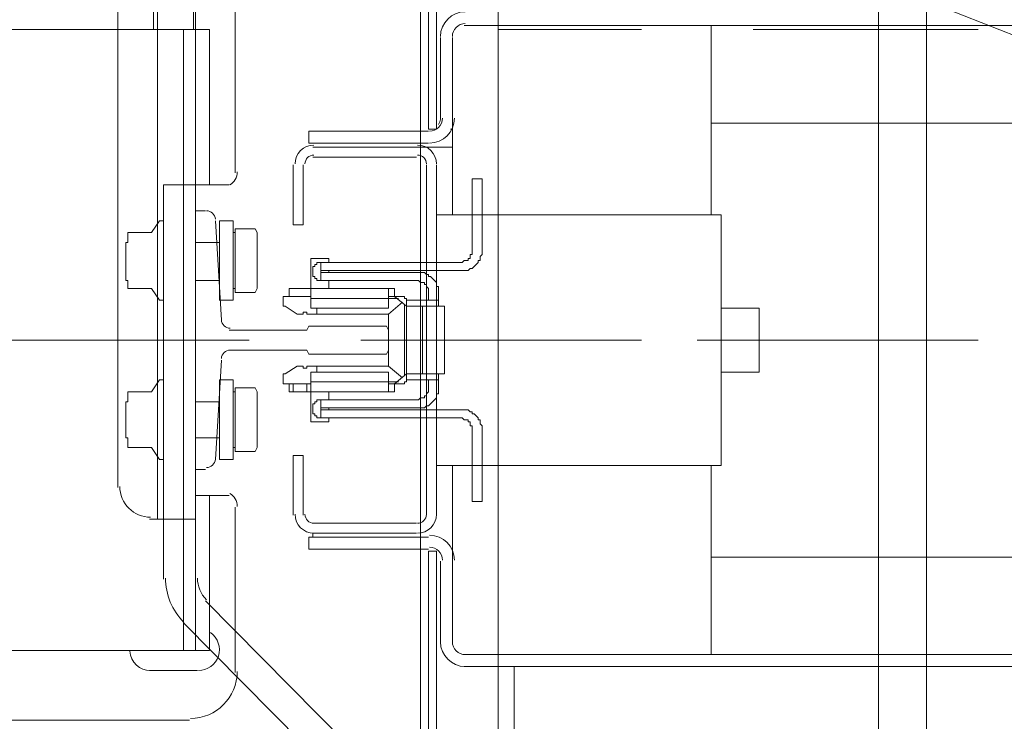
# Model space of a CAD drawing. Header units: millimetres. Extents: x 204754 to 499005, y -178579 to -103222.
# Tile 92 of 178: x 263877 to 264193, y -125476 to -125250. Entities that reach past the tile are written whole.
import ezdxf

# ---------------------------------------------------------------- set-up
doc = ezdxf.new("R2010")
doc.units = ezdxf.units.MM
doc.header["$MEASUREMENT"] = 0
doc.layers.get('0').update_dxf_attribs({"color": 252, "lineweight": 5})
doc.layers.add('Nowe_820-G Rysunki Obrazki_Nr_pióra__161', color=252, linetype='Continuous', lineweight=5)

# ---------------------------------------------------------------- blocks, each defined once
blk = doc.blocks.new('podkład 20251118')
at = {"layer": 'Nowe_820-G Rysunki Obrazki_Nr_pióra__161', "color": 252, "linetype": 'Continuous', "lineweight": 5}
for p, q in [((264005.24, -125953.04), (264005.24, -124553.1)), ((264030.18, -124553.1), (264030.18, -125953.04)), ((264152.33, -124578.04), (264152.33, -125928.1)), ((264152.33, -124578.04), (264152.33, -125928.1)), ((264152.33, -125928.1), (264152.33, -124578.04)), ((264152.33, -124578.04), (264152.33, -125928.1)), ((264152.33, -124578.04), (264152.33, -125928.1)), ((264152.33, -125928.1), (264152.33, -124578.04)), ((264167.68, -125928.1), (264167.68, -124578.04)), ((264167.68, -125928.1), (264167.68, -124578.04)), ((264007.8, -125285.36), (264007.8, -124599.78)), ((264010.35, -125285.36), (264010.35, -124599.78)), ((263920.82, -124977.11), (263920.82, -125410.71)), ((263908.03, -125033.39), (263908.03, -125400.48)), ((263991.17, -125174.72), (265163.44, -125635.83)), ((263932.97, -125223.33), (263932.97, -125410.71)), ((263919.54, -125253.39), (263919.54, -125246.35)), ((263932.33, -125246.35), (263932.33, -125253.39)), ((263945.76, -125246.35), (263945.76, -125299.43)), ((263932.97, -125253.39), (263870.3, -125253.39)), ((263874.77, -125253.39), (263937.45, -125253.39)), ((263929.13, -125253.39), (263929.13, -125452.92)), ((263932.97, -125253.39), (263932.97, -125452.92)), ((263937.45, -125253.39), (263937.45, -125303.27)), ((264019.31, -125252.11), (264230.35, -125252.11)), ((264030.18, -125253.39), (264076.23, -125253.39)), ((264098.61, -125312.86), (264098.61, -125252.11)), ((264112.04, -125253.39), (264184.31, -125253.39)), ((264011.63, -125255.94), (264011.63, -125282.16)), ((264015.47, -125255.94), (264015.47, -125312.86)), ((263969.42, -125289.84), (263969.42, -125286)), ((263969.42, -125286), (264007.8, -125286)), ((264010.35, -125285.36), (264007.8, -125285.36)), ((264014.83, -125285.36), (264015.47, -125285.36)), ((264098.61, -125283.44), (264230.35, -125283.44)), ((264007.8, -125289.84), (263969.42, -125289.84)), ((263970.7, -125291.12), (264015.47, -125291.12)), ((263970.7, -125294.32), (264003.96, -125294.32)), ((263964.31, -125316.06), (263964.31, -125296.87)), ((263967.51, -125316.06), (263967.51, -125296.87)), ((264007.16, -125296.87), (264007.16, -125409.43)), ((264010.35, -125296.87), (264010.35, -125409.43)), ((264025.06, -125301.35), (264021.87, -125301.35)), ((264021.87, -125301.35), (264021.87, -125324.37)), ((264025.06, -125301.35), (264025.06, -125324.37)), ((263922.74, -125429.9), (263922.74, -125303.27)), ((263932.97, -125303.27), (263922.74, -125303.27)), ((263943.84, -125303.27), (263932.97, -125303.27)), ((263932.97, -125303.27), (263932.97, -125429.9)), ((263932.97, -125311.58), (263936.17, -125311.58)), ((263932.97, -125394.72), (263932.97, -125311.58)), ((263921.46, -125314.78), (263918.9, -125318.62)), ((263922.74, -125314.78), (263921.46, -125314.78)), ((263939.37, -125314.78), (263941.29, -125346.76)), ((263940.65, -125340.36), (263940.65, -125314.78)), ((263940.65, -125314.78), (263945.12, -125314.78)), ((263945.12, -125314.78), (263945.12, -125340.36)), ((264010.35, -125312.86), (264101.81, -125312.86)), ((264101.81, -125312.86), (264101.81, -125393.44)), ((263945.76, -125317.34), (263945.76, -125337.8)), ((263945.76, -125317.34), (263952.16, -125317.34)), ((263952.16, -125317.34), (263952.8, -125318.62)), ((263967.51, -125316.06), (263964.31, -125316.06)), ((263911.23, -125321.82), (263911.23, -125318.62)), ((263911.23, -125318.62), (263918.9, -125318.62)), ((263945.76, -125318.62), (263945.12, -125318.62)), ((263952.8, -125318.62), (263952.8, -125336.53)), ((263910.59, -125321.82), (263910.59, -125322.46)), ((263911.23, -125321.82), (263910.59, -125321.82)), ((263910.59, -125322.46), (263910.59, -125332.69)), ((263910.59, -125332.69), (263910.59, -125322.46)), ((263940.65, -125321.82), (263932.97, -125321.82)), ((264021.87, -125325.01), (264021.87, -125324.37)), ((264025.06, -125325.01), (264025.06, -125324.37)), ((263975.82, -125326.93), (263970.06, -125326.93)), ((263970.06, -125342.92), (263970.06, -125326.93)), ((263975.82, -125328.21), (263975.82, -125326.93)), ((264018.67, -125328.21), (264019.31, -125327.57)), ((264019.31, -125327.57), (264020.59, -125327.57)), ((264020.59, -125327.57), (264020.59, -125326.93)), ((264020.59, -125326.93), (264021.23, -125326.93)), ((264021.23, -125326.29), (264021.23, -125325.65)), ((264021.23, -125325.65), (264021.87, -125325.65)), ((264021.23, -125326.93), (264021.23, -125326.29)), ((264021.87, -125325.65), (264021.87, -125325.01)), ((264023.79, -125328.21), (264023.79, -125327.57)), ((264023.79, -125327.57), (264024.42, -125327.57)), ((264024.42, -125326.29), (264025.06, -125325.65)), ((264024.42, -125326.93), (264024.42, -125326.29)), ((264024.42, -125327.57), (264024.42, -125326.93)), ((264025.06, -125325.65), (264025.06, -125325.01)), ((263971.34, -125329.49), (263970.7, -125329.49)), ((263970.7, -125329.49), (263970.7, -125330.13)), ((263970.7, -125330.13), (263970.7, -125330.77)), ((263970.7, -125330.77), (263970.7, -125331.41)), ((263971.98, -125328.85), (263971.34, -125328.85)), ((263971.34, -125328.85), (263971.34, -125329.49)), ((263973.26, -125328.21), (263971.98, -125328.21)), ((263971.98, -125328.21), (263971.98, -125328.85)), ((264018.03, -125328.21), (263973.26, -125328.21)), ((263973.26, -125330.77), (263973.26, -125328.21)), ((264018.03, -125330.77), (263973.26, -125330.77)), ((263973.26, -125330.77), (263973.26, -125331.41)), ((263975.82, -125331.41), (263975.82, -125330.77)), ((264018.03, -125328.21), (264018.67, -125328.21)), ((264018.03, -125330.77), (264020.59, -125330.77)), ((264020.59, -125330.77), (264021.23, -125330.13)), ((264021.23, -125330.13), (264021.87, -125330.13)), ((264021.87, -125330.13), (264022.51, -125329.49)), ((264022.51, -125329.49), (264023.15, -125328.85)), ((264023.15, -125328.85), (264023.79, -125328.21)), ((263910.59, -125333.97), (263910.59, -125332.69)), ((263911.23, -125333.97), (263910.59, -125333.97)), ((263911.23, -125336.53), (263911.23, -125333.97)), ((263940.65, -125333.97), (263932.97, -125333.97)), ((263970.7, -125331.41), (263970.7, -125332.05)), ((263970.7, -125332.05), (263970.7, -125332.69)), ((263970.7, -125332.69), (263971.34, -125332.69)), ((263971.34, -125332.69), (263971.34, -125333.33)), ((263971.34, -125333.33), (263971.98, -125333.33)), ((263971.98, -125333.33), (263971.98, -125333.97)), ((263971.98, -125333.97), (263972.62, -125333.97)), ((263972.62, -125333.97), (263973.26, -125333.97)), ((263973.26, -125331.41), (264003.96, -125331.41)), ((263973.26, -125331.41), (263973.26, -125333.97)), ((263973.26, -125333.97), (264003.96, -125333.97)), ((263975.82, -125336.53), (263975.82, -125333.97)), ((264004.6, -125331.41), (264003.96, -125331.41)), ((264004.6, -125333.97), (264003.96, -125333.97)), ((264005.24, -125331.41), (264004.6, -125331.41)), ((264005.24, -125334.61), (264004.6, -125333.97)), ((264005.88, -125331.41), (264005.24, -125331.41)), ((264006.52, -125331.41), (264005.88, -125331.41)), ((264007.16, -125332.05), (264006.52, -125331.41)), ((264007.8, -125332.05), (264007.16, -125332.05)), ((264007.8, -125332.69), (264007.8, -125332.05)), ((264008.44, -125332.69), (264007.8, -125332.69)), ((264009.08, -125333.33), (264008.44, -125332.69)), ((264009.72, -125333.97), (264009.08, -125333.33)), ((264010.35, -125334.61), (264009.72, -125333.97)), ((263911.23, -125336.53), (263918.9, -125336.53)), ((263921.46, -125340.36), (263918.9, -125336.53)), ((263945.76, -125336.53), (263945.12, -125336.53)), ((263952.16, -125337.8), (263952.8, -125336.53)), ((263963.03, -125339.08), (263963.03, -125336.53)), ((263963.03, -125336.53), (263970.06, -125336.53)), ((263970.06, -125336.53), (263995.01, -125336.53)), ((263995.01, -125336.53), (263995.01, -125342.92)), ((263995.01, -125336.53), (263996.92, -125336.53)), ((263996.92, -125339.08), (263996.92, -125336.53)), ((264005.88, -125334.61), (264005.24, -125334.61)), ((264006.52, -125334.61), (264005.88, -125334.61)), ((264006.52, -125335.25), (264006.52, -125334.61)), ((264007.16, -125335.25), (264006.52, -125335.25)), ((264007.16, -125335.89), (264007.16, -125335.25)), ((264007.8, -125336.53), (264007.16, -125335.89)), ((264007.8, -125338.44), (264007.8, -125336.53)), ((264010.35, -125335.89), (264010.35, -125334.61)), ((264010.99, -125335.89), (264010.35, -125335.89)), ((264010.99, -125338.44), (264010.99, -125335.89)), ((263945.76, -125337.8), (263952.16, -125337.8)), ((263961.11, -125341.64), (263961.11, -125339.08)), ((263970.06, -125339.08), (263961.11, -125339.08)), ((263970.06, -125339.72), (263995.01, -125339.72)), ((263998.84, -125339.08), (263995.01, -125339.08)), ((263995.01, -125339.72), (263998.2, -125339.72)), ((264000.76, -125342.28), (263996.92, -125339.08)), ((263999.48, -125339.08), (263998.84, -125339.08)), ((264000.12, -125339.08), (263999.48, -125339.08)), ((264000.12, -125339.72), (264000.12, -125339.08)), ((264000.76, -125339.72), (264000.12, -125339.72)), ((264000.76, -125341), (264000.76, -125339.72)), ((264007.8, -125338.44), (264007.8, -125339.08)), ((264007.8, -125340.36), (264007.8, -125339.08)), ((264010.99, -125338.44), (264010.99, -125339.08)), ((264010.99, -125339.08), (264010.99, -125340.36)), ((263922.74, -125340.36), (263921.46, -125340.36)), ((263945.12, -125340.36), (263940.65, -125340.36)), ((263961.11, -125341.64), (263961.11, -125342.28)), ((263961.11, -125342.28), (263961.75, -125342.28)), ((263965.59, -125344.84), (263961.75, -125342.28)), ((263995.01, -125342.92), (263970.06, -125342.92)), ((263971.98, -125342.92), (263971.98, -125344.84)), ((263995.01, -125344.84), (263999.48, -125341)), ((264000.12, -125364.66), (264000.12, -125341.64)), ((264003.32, -125340.36), (264000.76, -125340.36)), ((264000.76, -125365.3), (264000.76, -125341)), ((264000.76, -125342.28), (264012.91, -125342.28)), ((264010.99, -125340.36), (264003.32, -125340.36)), ((264005.88, -125364.03), (264005.88, -125342.28)), ((264010.99, -125340.36), (264010.99, -125342.28)), ((264012.91, -125342.28), (264012.91, -125364.03)), ((264101.81, -125342.92), (264113.96, -125342.92)), ((264113.96, -125342.92), (264113.96, -125363.39)), ((264113.96, -125363.39), (264113.96, -125342.92)), ((263965.59, -125344.84), (263966.23, -125344.84)), ((263966.87, -125344.84), (263966.23, -125344.84)), ((263966.87, -125344.84), (263967.51, -125344.84)), ((263967.51, -125344.84), (263967.51, -125344.2)), ((263968.79, -125344.2), (263967.51, -125344.2)), ((263968.79, -125344.2), (263968.79, -125344.84)), ((263968.79, -125344.84), (263969.42, -125344.84)), ((263995.01, -125344.84), (263969.42, -125344.84)), ((263995.01, -125361.47), (263995.01, -125344.84)), ((263968.79, -125349.96), (263969.42, -125348.68)), ((263969.42, -125348.68), (263994.37, -125348.68)), ((263994.37, -125348.68), (263995.01, -125349.96)), ((263943.84, -125349.96), (263968.79, -125349.96)), ((263995.01, -125349.96), (263995.01, -125356.35)), ((263932.97, -125353.15), (263870.3, -125353.15)), ((263877.97, -125353.15), (263950.24, -125353.15)), ((263986.05, -125353.15), (264058.32, -125353.15)), ((264030.18, -125353.15), (264076.23, -125353.15)), ((264094.13, -125353.15), (264166.4, -125353.15)), ((264112.04, -125353.15), (264184.31, -125353.15)), ((263968.79, -125356.35), (263943.84, -125356.35)), ((263969.42, -125357.63), (263968.79, -125356.35)), ((263994.37, -125357.63), (263969.42, -125357.63)), ((263995.01, -125356.35), (263994.37, -125357.63)), ((263941.29, -125359.55), (263939.37, -125391.53)), ((263961.75, -125364.03), (263965.59, -125361.47)), ((263966.23, -125361.47), (263965.59, -125361.47)), ((263966.23, -125361.47), (263966.87, -125361.47)), ((263967.51, -125361.47), (263966.87, -125361.47)), ((263967.51, -125362.11), (263967.51, -125361.47)), ((263968.79, -125362.11), (263967.51, -125362.11)), ((263969.42, -125361.47), (263968.79, -125361.47)), ((263968.79, -125361.47), (263968.79, -125362.11)), ((263969.42, -125361.47), (263995.01, -125361.47)), ((263971.98, -125361.47), (263971.98, -125363.39)), ((263999.48, -125365.3), (263995.01, -125361.47)), ((263961.75, -125364.03), (263961.11, -125364.03)), ((263961.11, -125364.03), (263961.11, -125364.66)), ((263961.11, -125367.22), (263961.11, -125364.66)), ((263970.06, -125363.39), (263970.06, -125379.37)), ((263970.06, -125363.39), (263995.01, -125363.39)), ((263995.01, -125363.39), (263995.01, -125369.78)), ((263996.92, -125367.22), (264000.76, -125364.03)), ((264012.91, -125364.03), (264000.76, -125364.03)), ((264000.76, -125365.94), (264000.76, -125365.3)), ((264010.99, -125364.03), (264010.99, -125365.94)), ((264101.81, -125363.39), (264113.96, -125363.39)), ((263921.46, -125365.94), (263918.9, -125369.78)), ((263922.74, -125365.94), (263921.46, -125365.94)), ((263940.65, -125391.53), (263940.65, -125365.94)), ((263940.65, -125365.94), (263945.12, -125365.94)), ((263945.12, -125365.94), (263945.12, -125391.53)), ((263945.76, -125368.5), (263945.76, -125388.97)), ((263945.76, -125368.5), (263952.16, -125368.5)), ((263952.16, -125368.5), (263952.8, -125369.78)), ((263961.11, -125367.22), (263970.06, -125367.22)), ((263963.03, -125369.78), (263963.03, -125367.22)), ((263964.31, -125369.78), (263964.31, -125367.22)), ((263968.79, -125369.78), (263968.79, -125367.22)), ((263995.01, -125366.58), (263970.06, -125366.58)), ((263998.2, -125366.58), (263995.01, -125366.58)), ((263995.01, -125367.22), (263996.92, -125367.22)), ((263996.92, -125369.78), (263996.92, -125367.22)), ((263998.84, -125367.22), (263996.92, -125367.22)), ((263998.84, -125367.22), (264000.12, -125367.22)), ((264000.12, -125367.22), (264000.12, -125366.58)), ((264000.12, -125366.58), (264000.76, -125366.58)), ((264000.76, -125365.94), (264003.32, -125365.94)), ((264000.76, -125366.58), (264000.76, -125365.94)), ((264010.99, -125365.94), (264003.32, -125365.94)), ((264007.8, -125367.22), (264007.8, -125365.94)), ((264007.8, -125367.22), (264007.8, -125368.5)), ((264007.8, -125369.14), (264007.8, -125368.5)), ((264010.99, -125365.94), (264010.99, -125367.22)), ((264010.99, -125367.22), (264010.99, -125368.5)), ((264010.99, -125369.14), (264010.99, -125368.5)), ((263911.23, -125372.98), (263911.23, -125369.78)), ((263911.23, -125369.78), (263918.9, -125369.78)), ((263945.76, -125369.78), (263945.12, -125369.78)), ((263952.8, -125369.78), (263952.8, -125387.69)), ((263970.06, -125369.78), (263963.03, -125369.78)), ((263995.01, -125369.78), (263970.06, -125369.78)), ((263975.82, -125372.34), (263975.82, -125369.78)), ((263996.92, -125369.78), (263995.01, -125369.78)), ((264004.6, -125372.34), (264005.24, -125371.7)), ((264005.24, -125371.7), (264006.52, -125371.7)), ((264006.52, -125371.7), (264006.52, -125371.06)), ((264006.52, -125371.06), (264007.16, -125371.06)), ((264007.16, -125370.42), (264007.8, -125369.78)), ((264007.16, -125371.06), (264007.16, -125370.42)), ((264007.8, -125369.78), (264007.8, -125369.14)), ((264009.72, -125372.34), (264010.35, -125371.7)), ((264010.35, -125371.06), (264010.35, -125370.42)), ((264010.35, -125370.42), (264010.99, -125370.42)), ((264010.35, -125371.7), (264010.35, -125371.06)), ((264010.99, -125369.78), (264010.99, -125369.14)), ((264010.99, -125370.42), (264010.99, -125369.78)), ((263910.59, -125372.98), (263910.59, -125373.62)), ((263911.23, -125372.98), (263910.59, -125372.98)), ((263910.59, -125383.85), (263910.59, -125373.62)), ((263910.59, -125373.62), (263910.59, -125383.85)), ((263940.65, -125372.98), (263932.97, -125372.98)), ((263971.34, -125373.62), (263970.7, -125373.62)), ((263970.7, -125373.62), (263970.7, -125374.26)), ((263970.7, -125374.26), (263970.7, -125374.9)), ((263970.7, -125374.9), (263970.7, -125375.54)), ((263971.98, -125372.98), (263971.34, -125372.98)), ((263971.34, -125372.98), (263971.34, -125373.62)), ((263973.26, -125372.34), (263971.98, -125372.34)), ((263971.98, -125372.34), (263971.98, -125372.98)), ((263973.26, -125374.9), (263973.26, -125372.34)), ((264003.96, -125372.34), (263973.26, -125372.34)), ((264003.96, -125374.9), (263973.26, -125374.9)), ((263973.26, -125374.9), (263973.26, -125375.54)), ((263975.82, -125375.54), (263975.82, -125374.9)), ((264003.96, -125372.34), (264004.6, -125372.34)), ((264003.96, -125374.9), (264006.52, -125374.9)), ((264006.52, -125374.9), (264007.16, -125374.26)), ((264007.16, -125374.26), (264007.8, -125374.26)), ((264007.8, -125374.26), (264008.44, -125373.62)), ((264008.44, -125373.62), (264009.08, -125372.98)), ((264009.08, -125372.98), (264009.72, -125372.34)), ((263970.7, -125375.54), (263970.7, -125376.18)), ((263970.7, -125376.18), (263970.7, -125376.82)), ((263970.7, -125376.82), (263971.34, -125376.82)), ((263971.34, -125376.82), (263971.34, -125377.46)), ((263971.34, -125377.46), (263971.98, -125377.46)), ((263971.98, -125377.46), (263971.98, -125378.1)), ((263971.98, -125378.1), (263972.62, -125378.1)), ((263972.62, -125378.1), (263973.26, -125378.1)), ((263973.26, -125375.54), (263973.26, -125378.1)), ((263973.26, -125375.54), (264018.03, -125375.54)), ((263973.26, -125378.1), (264018.03, -125378.1)), ((263975.82, -125379.37), (263975.82, -125378.1)), ((264018.67, -125375.54), (264018.03, -125375.54)), ((264018.67, -125378.1), (264018.03, -125378.1)), ((264019.31, -125375.54), (264018.67, -125375.54)), ((264019.31, -125378.73), (264018.67, -125378.1)), ((264019.95, -125375.54), (264019.31, -125375.54)), ((264020.59, -125375.54), (264019.95, -125375.54)), ((264021.23, -125376.18), (264020.59, -125375.54)), ((264021.87, -125376.18), (264021.23, -125376.18)), ((264021.87, -125376.82), (264021.87, -125376.18)), ((264022.51, -125376.82), (264021.87, -125376.82)), ((264023.15, -125377.46), (264022.51, -125376.82)), ((264023.79, -125378.1), (264023.15, -125377.46)), ((264023.79, -125378.73), (264023.79, -125378.1)), ((263970.06, -125379.37), (263975.82, -125379.37)), ((264019.95, -125378.73), (264019.31, -125378.73)), ((264020.59, -125378.73), (264019.95, -125378.73)), ((264020.59, -125379.37), (264020.59, -125378.73)), ((264021.23, -125379.37), (264020.59, -125379.37)), ((264021.23, -125380.65), (264021.23, -125379.37)), ((264021.87, -125380.65), (264021.23, -125380.65)), ((264021.87, -125382.57), (264021.87, -125380.65)), ((264024.42, -125378.73), (264023.79, -125378.73)), ((264024.42, -125380.01), (264024.42, -125378.73)), ((264025.06, -125380.65), (264024.42, -125380.01)), ((264025.06, -125382.57), (264025.06, -125380.65)), ((263910.59, -125384.49), (263910.59, -125383.85)), ((263911.23, -125384.49), (263910.59, -125384.49)), ((263911.23, -125387.69), (263911.23, -125384.49)), ((263940.65, -125384.49), (263932.97, -125384.49)), ((264021.87, -125382.57), (264021.87, -125404.96)), ((264025.06, -125382.57), (264025.06, -125404.96)), ((263911.23, -125387.69), (263918.9, -125387.69)), ((263921.46, -125391.53), (263918.9, -125387.69)), ((263945.76, -125387.69), (263945.12, -125387.69)), ((263952.16, -125388.97), (263952.8, -125387.69)), ((263945.76, -125388.97), (263952.16, -125388.97)), ((263964.31, -125390.25), (263964.31, -125409.43)), ((263964.31, -125390.25), (263967.51, -125390.25)), ((263967.51, -125390.25), (263967.51, -125409.43)), ((263922.74, -125391.53), (263921.46, -125391.53)), ((263945.12, -125391.53), (263940.65, -125391.53)), ((264010.35, -125393.44), (264101.81, -125393.44)), ((264015.47, -125450.36), (264015.47, -125393.44)), ((264098.61, -125454.2), (264098.61, -125393.44)), ((263936.17, -125394.72), (263932.97, -125394.72)), ((263943.84, -125403.04), (263932.97, -125403.04)), ((263937.45, -125452.92), (263937.45, -125403.04)), ((264025.06, -125404.96), (264021.87, -125404.96)), ((263945.76, -125406.87), (263945.76, -125459.96)), ((263932.97, -125410.71), (263918.26, -125410.71)), ((264003.96, -125411.99), (263970.7, -125411.99)), ((263970.7, -125416.47), (263970.7, -125415.19)), ((263970.7, -125415.19), (264003.96, -125415.19)), ((263969.42, -125420.3), (263969.42, -125416.47)), ((263969.42, -125416.47), (264007.8, -125416.47)), ((264007.8, -125420.3), (263969.42, -125420.3)), ((264007.8, -125420.94), (264007.8, -125924.26)), ((264010.35, -125420.94), (264007.8, -125420.94)), ((264010.35, -125420.94), (264010.35, -125924.26)), ((264011.63, -125450.36), (264011.63, -125424.14)), ((264230.35, -125422.86), (264098.61, -125422.86)), ((263936.17, -125436.93), (264003.96, -125505.36)), ((263929.13, -125443.97), (263996.92, -125512.4)), ((263932.97, -125452.92), (263870.3, -125452.92)), ((263874.77, -125452.92), (263937.45, -125452.92)), ((264019.31, -125454.2), (264230.35, -125454.2)), ((263933.61, -125459.32), (263918.26, -125459.32)), ((264019.31, -125458.04), (265141.05, -125458.04)), ((264035.3, -125482.98), (264035.3, -125458.04)), ((263870.3, -125475.3), (263931.05, -125475.3))]:
    blk.add_line(p, q, dxfattribs=at)
for centre, radius, start, end in [((264019.63, -125255.62), 7.99, 90, 180), ((264019.63, -125255.62), 4.16, 90, 180), ((264008.12, -125281.85), 7.99, 270, 360), ((264008.12, -125281.85), 4.16, 270, 0), ((263999.99, -125278.48), 12.31, 333.8446, 342.6128), ((263971.02, -125296.55), 6.08, 90, 180), ((264004.28, -125296.55), 6.08, 0, 90), ((263971.02, -125296.55), 2.88, 90, 180), ((264004.28, -125296.55), 2.88, 0, 90), ((263941.6, -125299.11), 4.8, 300.0567, 359.98), ((263936.49, -125314.46), 2.88, 3.622, 89.9955), ((263944.16, -125346.44), 2.88, 183.622, 269.9955), ((263944.16, -125359.23), 2.88, 90.0045, 176.378), ((263936.49, -125391.2), 2.88, 270.0045, 356.378), ((263918.58, -125400.16), 9.91, 180, 270), ((263941.61, -125406.55), 4.79, 359.9745, 60.0524), ((263971.02, -125409.11), 6.08, 180, 270), ((263971.02, -125409.11), 2.88, 180, 270), ((264004.28, -125409.11), 6.08, 270, 0), ((264004.28, -125409.11), 2.88, 270, 0), ((264008.12, -125423.82), 7.99, 0, 90), ((264008.12, -125423.82), 4.16, 0, 90), ((263943.52, -125429.58), 20.15, 179.9965, 224.9965), ((263943.52, -125429.58), 9.91, 180.0115, 225.0115), ((263933.93, -125452.6), 6.72, 342.2725, 54.5242), ((264019.63, -125450.04), 7.99, 180, 270), ((264019.63, -125450.04), 4.16, 180, 270), ((263918.58, -125452.6), 6.72, 184.421, 269.9823), ((263933.93, -125452.6), 6.71, 269.9998, 342.2591), ((263931.37, -125459.64), 15.03, 270, 360)]:
    blk.add_arc(centre, radius, start, end, dxfattribs=at)

msp = doc.modelspace()

# ---------------------------------------------------------------- block references
msp.add_blockref('podkład 20251118', (0, 0))

doc.saveas('drawing.dxf')
